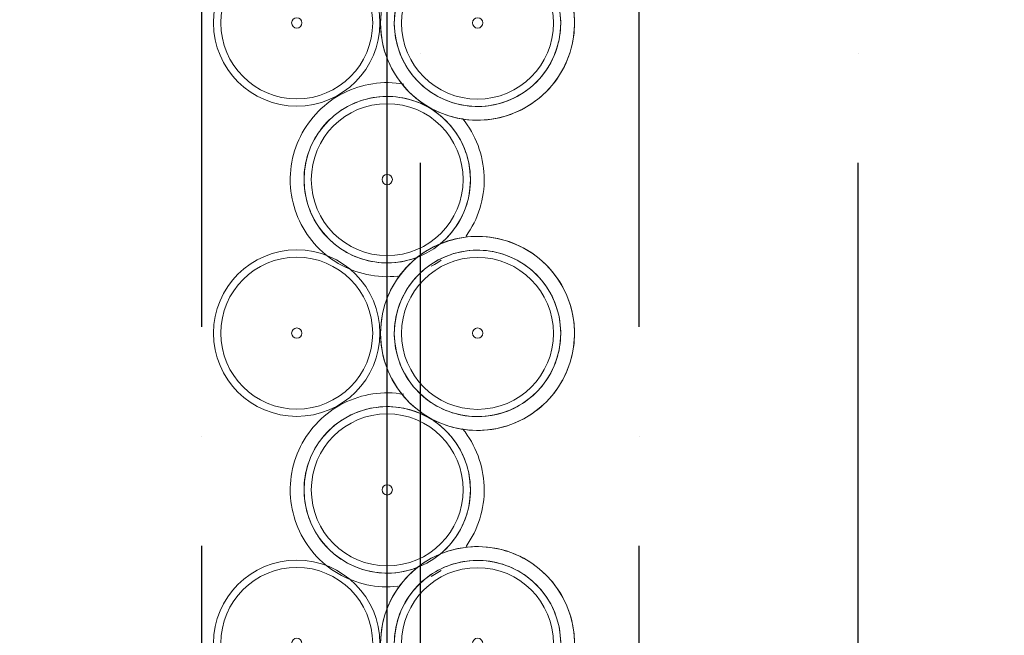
# Model space of a CAD drawing. Header units: millimetres. Extents: x 3625 to 132892, y -52547 to 67182.
# Tile 210 of 256: x 64082 to 64368, y 34582 to 34760. Entities that reach past the tile are written whole.
import ezdxf

# ---------------------------------------------------------------- set-up
doc = ezdxf.new("R2010")
doc.units = ezdxf.units.MM
doc.layers.add('A-GENM', color=6, linetype='Continuous', lineweight=18)
doc.layers.add('ATN Houtenlatten pl', color=20, linetype='Continuous')

# ---------------------------------------------------------------- blocks, each defined once
blk = doc.blocks.new('22_KA_stijgerbuizenwand sectie - Type-V193-Plotview plafond begane grond - 1 op 100')
at = {"layer": 'A-GENM'}
h = blk.add_hatch(dxfattribs=at)
h.set_pattern_fill('FP_317', color=256, style=0, pattern_type=2)
h.set_pattern_definition([(45, (-7171.6, -34533.8), (-500, 500), []), (45, (-7001.6, -34533.8), (-500, 500), []), (45, (-6991.6, -34533.8), (-500, 500), []), (45, (-6981.6, -34533.8), (-500, 500), []), (45, (-6971.6, -34533.8), (-500, 500), []), (45, (-6961.6, -34533.8), (-500, 500), []), (45, (-6951.6, -34533.8), (-500, 500), []), (45, (-6941.6, -34533.8), (-500, 500), [])])
h.paths.add_polyline_path([(-7.46, -22.97), (7.46, -22.97), (19.54, -14.2), (24.15, 0), (19.54, 14.2), (7.46, 22.97), (-7.46, 22.97), (-19.54, 14.2), (-24.15, 0), (-19.54, -14.2), (-13.42, -18.64)], flags=0)
h.paths.add_polyline_path([(6.81, -20.96), (-6.81, -20.96), (-17.83, -12.95), (-22.04, 0), (-17.83, 12.95), (-6.81, 20.96), (6.81, 20.96), (17.83, 12.95), (22.04, 0), (17.83, -12.95)], flags=0)
blk.add_line((8.75, -22.51), (7.84, -22.84), dxfattribs=at)
at = {"layer": 'A-GENM', "flags": 128}
for points in [[(54.36, 45.39), (54.33, 46.52), (54.27, 47.64), (54.15, 48.76), (54, 49.88), (53.8, 50.98), (53.55, 52.08), (53.26, 53.17), (52.93, 54.25), (52.55, 55.31), (52.13, 56.35), (51.67, 57.38), (51.18, 58.39), (50.64, 59.38), (50.06, 60.34), (49.44, 61.29), (48.79, 62.2), (48.09, 63.09), (47.37, 63.95), (46.61, 64.78), (45.82, 65.58), (45, 66.35), (44.14, 67.09), (43.26, 67.79), (42.35, 68.45), (41.42, 69.08), (40.46, 69.67), (39.47, 70.22), (38.47, 70.73), (37.45, 71.2), (36.41, 71.63), (35.35, 72.01), (34.28, 72.36), (33.19, 72.66), (32.1, 72.92), (30.99, 73.13), (29.88, 73.3), (28.76, 73.42), (27.64, 73.5), (26.51, 73.54), (25.38, 73.53), (24.26, 73.47), (23.14, 73.37), (22.02, 73.23), (20.91, 73.04), (19.81, 72.8), (18.72, 72.53), (17.64, 72.21), (16.57, 71.84), (15.52, 71.44), (14.49, 70.99), (13.48, 70.5), (12.48, 69.97), (11.51, 69.4), (10.56, 68.79), (9.64, 68.15), (8.74, 67.47), (7.87, 66.75), (7.03, 66), (6.23, 65.22), (5.45, 64.4), (4.7, 63.56), (4, 62.69), (3.32, 61.78), (2.68, 60.85), (2.08, 59.9), (1.52, 58.93), (1, 57.93), (0.52, 56.91), (0.08, 55.87), (-0.32, 54.82), (-0.67, 53.75), (-0.99, 52.67), (-1.26, 51.58), (-1.48, 50.47), (-1.66, 49.36), (-1.8, 48.25), (-1.89, 47.12), (-1.94, 46), (-1.94, 45.39)], [(2.06, 45.39), (2.08, 46.36), (2.13, 47.32), (2.23, 48.28), (2.36, 49.24), (2.54, 50.19), (2.75, 51.13), (3, 52.06), (3.28, 52.99), (3.6, 53.9), (3.96, 54.79), (4.36, 55.68), (4.79, 56.54), (5.25, 57.39), (5.74, 58.22), (6.27, 59.03), (6.84, 59.81), (7.43, 60.58), (8.05, 61.31), (8.7, 62.03), (9.38, 62.71), (10.09, 63.37), (10.82, 64), (11.58, 64.6), (12.36, 65.17), (13.16, 65.71), (13.98, 66.22), (14.82, 66.69), (15.68, 67.13), (16.56, 67.53), (17.46, 67.9), (18.36, 68.23), (19.28, 68.53), (20.21, 68.78), (21.15, 69.01), (22.1, 69.19), (23.06, 69.33), (24.02, 69.44), (24.98, 69.51), (25.95, 69.54), (26.91, 69.53), (27.88, 69.48), (28.84, 69.4), (29.8, 69.27), (30.75, 69.11), (31.69, 68.91), (32.63, 68.67), (33.56, 68.4), (34.47, 68.08), (35.37, 67.73), (36.26, 67.35), (37.13, 66.93), (37.98, 66.48), (38.81, 65.99), (39.63, 65.47), (40.42, 64.92), (41.19, 64.33), (41.93, 63.72), (42.65, 63.07), (43.35, 62.4), (44.01, 61.7), (44.65, 60.98), (45.26, 60.23), (45.84, 59.45), (46.39, 58.66), (46.9, 57.84), (47.38, 57), (47.83, 56.15), (48.24, 55.27), (48.62, 54.38), (48.96, 53.48), (49.27, 52.56), (49.53, 51.64), (49.77, 50.7), (49.96, 49.75), (50.11, 48.8), (50.23, 47.84), (50.31, 46.88), (50.35, 45.91), (50.36, 45.39)], [(-1.94, 45.39), (-1.92, 44.26), (-1.85, 43.14), (-1.74, 42.02), (-1.58, 40.91), (-1.38, 39.8), (-1.14, 38.7), (-0.85, 37.61), (-0.51, 36.54), (-0.14, 35.47), (0.28, 34.43), (0.74, 33.4), (1.24, 32.39), (1.78, 31.4), (2.36, 30.44), (2.97, 29.5), (3.63, 28.58), (4.32, 27.69), (5.04, 26.83), (5.8, 26), (6.59, 25.2), (7.42, 24.43), (8.27, 23.69), (9.15, 22.99), (10.06, 22.33), (11, 21.7), (11.96, 21.11), (12.94, 20.56), (13.94, 20.05), (14.96, 19.58), (16.01, 19.15), (17.06, 18.77), (18.14, 18.42), (19.22, 18.12), (20.32, 17.86), (21.42, 17.65), (22.53, 17.48), (23.65, 17.36), (24.78, 17.28), (25.9, 17.24), (27.03, 17.25), (28.15, 17.31), (29.27, 17.41), (30.39, 17.55), (31.5, 17.74), (32.6, 17.98), (33.69, 18.25), (34.77, 18.58), (35.84, 18.94), (36.89, 19.35), (37.92, 19.79), (38.93, 20.28), (39.93, 20.81), (40.9, 21.38), (41.85, 21.99), (42.77, 22.63), (43.67, 23.31), (44.54, 24.03), (45.38, 24.78), (46.19, 25.56), (46.96, 26.38), (47.71, 27.22), (48.42, 28.1), (49.09, 29), (49.73, 29.93), (50.33, 30.88), (50.89, 31.86), (51.41, 32.85), (51.89, 33.87), (52.33, 34.91), (52.73, 35.96), (53.09, 37.03), (53.4, 38.11), (53.67, 39.2), (53.89, 40.31), (54.07, 41.42), (54.21, 42.54), (54.3, 43.66), (54.35, 44.78), (54.36, 45.39)], [(50.36, 45.39), (50.34, 44.42), (50.28, 43.46), (50.18, 42.5), (50.05, 41.54), (49.87, 40.59), (49.66, 39.65), (49.42, 38.72), (49.13, 37.79), (48.81, 36.88), (48.45, 35.99), (48.06, 35.1), (47.63, 34.24), (47.16, 33.39), (46.67, 32.56), (46.14, 31.75), (45.58, 30.97), (44.98, 30.21), (44.36, 29.47), (43.71, 28.75), (43.03, 28.07), (42.33, 27.41), (41.59, 26.78), (40.84, 26.18), (40.06, 25.61), (39.25, 25.07), (38.43, 24.56), (37.59, 24.09), (36.73, 23.65), (35.85, 23.25), (34.96, 22.88), (34.05, 22.55), (33.13, 22.25), (32.2, 22), (31.26, 21.77), (30.31, 21.59), (29.36, 21.45), (28.4, 21.34), (27.43, 21.27), (26.47, 21.24), (25.5, 21.25), (24.54, 21.3), (23.57, 21.38), (22.62, 21.51), (21.66, 21.67), (20.72, 21.87), (19.78, 22.11), (18.86, 22.39), (17.94, 22.7), (17.04, 23.05), (16.16, 23.43), (15.29, 23.85), (14.43, 24.3), (13.6, 24.79), (12.79, 25.31), (11.99, 25.87), (11.22, 26.45), (10.48, 27.06), (9.76, 27.71), (9.06, 28.38), (8.4, 29.08), (7.76, 29.8), (7.15, 30.55), (6.57, 31.33), (6.03, 32.12), (5.51, 32.94), (5.03, 33.78), (4.58, 34.63), (4.17, 35.51), (3.79, 36.4), (3.45, 37.3), (3.15, 38.22), (2.88, 39.14), (2.65, 40.08), (2.45, 41.03), (2.3, 41.98), (2.18, 42.94), (2.1, 43.9), (2.06, 44.87), (2.06, 45.39)], [(4.78, 27.74), (3.67, 27.91), (2.55, 28.03), (1.43, 28.11), (0.3, 28.15), (-0.82, 28.14), (-1.95, 28.08), (-3.07, 27.98), (-4.18, 27.84), (-5.29, 27.65), (-6.4, 27.41), (-7.49, 27.14), (-8.57, 26.82), (-9.63, 26.45), (-10.68, 26.04), (-11.71, 25.6), (-12.73, 25.11), (-13.72, 24.58), (-14.69, 24.01), (-15.64, 23.4), (-16.57, 22.76), (-17.46, 22.08), (-18.33, 21.36), (-19.17, 20.61), (-19.98, 19.83), (-20.76, 19.01), (-21.5, 18.17), (-22.21, 17.29), (-22.88, 16.39), (-23.52, 15.46), (-24.12, 14.51), (-24.68, 13.54), (-25.2, 12.54), (-25.69, 11.52), (-26.13, 10.48), (-26.52, 9.43), (-26.88, 8.36), (-27.19, 7.28), (-27.46, 6.19), (-27.69, 5.08), (-27.87, 3.97), (-28, 2.85), (-28.1, 1.73), (-28.14, 0.61), (-28.15, 0)], [(-6.92, 23.14), (-5.99, 23.39), (-5.05, 23.62), (-4.1, 23.8), (-3.15, 23.94), (-2.19, 24.05), (-1.23, 24.12), (-0.26, 24.15), (0.71, 24.14), (1.67, 24.09), (2.63, 24.01), (3.59, 23.88), (4.54, 23.72), (5.49, 23.52), (6.42, 23.28), (7.35, 23), (8.26, 22.69), (9.16, 22.34), (10.05, 21.96), (10.92, 21.54), (11.77, 21.09)], [(-19.37, 14.42), (-18.78, 15.19), (-18.16, 15.92), (-17.5, 16.64), (-16.83, 17.32), (-16.12, 17.98), (-15.39, 18.61), (-14.63, 19.21), (-13.85, 19.78), (-13.05, 20.32), (-12.23, 20.83), (-11.38, 21.3), (-10.52, 21.74), (-9.64, 22.14), (-8.75, 22.51), (-7.84, 22.84)], [(12.61, 20.6), (13.42, 20.08), (14.21, 19.53), (14.98, 18.94), (15.73, 18.33), (16.45, 17.68), (17.14, 17.01), (17.81, 16.31), (18.45, 15.59), (19.05, 14.84), (19.63, 14.06), (20.18, 13.27), (20.69, 12.45), (21.18, 11.61), (21.62, 10.76), (22.04, 9.88), (22.41, 8.99), (22.75, 8.09), (23.06, 7.17), (23.33, 6.25), (23.56, 5.31), (23.75, 4.36), (23.91, 3.41), (24.03, 2.45), (24.1, 1.49), (24.14, 0.52)], [(28.15, 0), (28.13, 1.13), (28.06, 2.25), (27.95, 3.37), (27.79, 4.48), (27.59, 5.59), (27.34, 6.69), (27.05, 7.78), (26.72, 8.86), (26.35, 9.92), (25.93, 10.96), (25.47, 11.99), (24.97, 13), (24.43, 13.99), (23.85, 14.95), (23.23, 15.89), (22.58, 16.81), (21.89, 17.7)], [(-24.15, 0), (-24.13, 0.97), (-24.07, 1.93), (-23.98, 2.89), (-23.84, 3.85), (-23.67, 4.8), (-23.46, 5.74), (-23.21, 6.67), (-22.92, 7.6), (-22.6, 8.51), (-22.24, 9.4), (-21.85, 10.29), (-21.42, 11.15), (-20.96, 12), (-20.46, 12.83), (-19.93, 13.64)], [(-28.15, 0), (-28.13, -1.13), (-28.06, -2.25), (-27.95, -3.37), (-27.79, -4.48), (-27.59, -5.59), (-27.34, -6.69), (-27.05, -7.78), (-26.72, -8.86), (-26.35, -9.92), (-25.93, -10.96), (-25.47, -11.99), (-24.97, -13), (-24.43, -13.99), (-23.85, -14.95), (-23.23, -15.89), (-22.58, -16.81), (-21.89, -17.7), (-21.16, -18.56), (-20.4, -19.39), (-19.61, -20.19), (-18.79, -20.96), (-17.94, -21.7), (-17.05, -22.4), (-16.14, -23.06), (-15.21, -23.69), (-14.25, -24.28), (-13.27, -24.83), (-12.26, -25.34), (-11.24, -25.81), (-10.2, -26.24), (-9.14, -26.62), (-8.07, -26.97), (-6.99, -27.27), (-5.89, -27.53), (-4.78, -27.74), (-3.67, -27.91), (-2.55, -28.03), (-1.43, -28.11), (-0.3, -28.15), (0.82, -28.14), (1.95, -28.08), (3.07, -27.98)], [(24.15, 0), (24.13, -0.97), (24.07, -1.93), (23.98, -2.89), (23.84, -3.85), (23.67, -4.8), (23.46, -5.74), (23.21, -6.67), (22.92, -7.6), (22.6, -8.51), (22.24, -9.4), (21.85, -10.29), (21.42, -11.15), (20.96, -12), (20.46, -12.83), (19.93, -13.64)], [(22.88, -16.39), (23.52, -15.46), (24.12, -14.51), (24.68, -13.54), (25.2, -12.54), (25.69, -11.52), (26.13, -10.48), (26.52, -9.43), (26.88, -8.36), (27.19, -7.28), (27.46, -6.19), (27.69, -5.08), (27.87, -3.97), (28, -2.85), (28.1, -1.73), (28.14, -0.61), (28.15, 0)], [(6.92, -23.14), (5.99, -23.39), (5.05, -23.62), (4.1, -23.8), (3.15, -23.94), (2.19, -24.05), (1.23, -24.12), (0.26, -24.15), (-0.71, -24.14), (-1.67, -24.09), (-2.63, -24.01), (-3.59, -23.88), (-4.54, -23.72), (-5.49, -23.52), (-6.42, -23.28), (-7.35, -23), (-8.26, -22.69), (-9.16, -22.34), (-10.05, -21.96), (-10.92, -21.54), (-11.77, -21.09), (-12.61, -20.6), (-13.42, -20.08), (-14.21, -19.53), (-14.98, -18.94), (-15.73, -18.33), (-16.45, -17.68), (-17.14, -17.01), (-17.81, -16.31), (-18.45, -15.59), (-19.05, -14.84), (-19.63, -14.06), (-20.18, -13.27), (-20.69, -12.45), (-21.18, -11.61), (-21.62, -10.76), (-22.04, -9.88), (-22.41, -8.99), (-22.75, -8.09), (-23.06, -7.17), (-23.33, -6.25), (-23.56, -5.31), (-23.75, -4.36), (-23.91, -3.41), (-24.03, -2.45), (-24.1, -1.49), (-24.14, -0.52)], [(19.37, -14.42), (18.78, -15.19), (18.16, -15.92), (17.5, -16.64), (16.83, -17.32), (16.12, -17.98), (15.39, -18.61)], [(12.73, -25.11), (13.72, -24.58), (14.69, -24.01), (15.64, -23.4)]]:
    blk.add_lwpolyline(points, dxfattribs=at)
at = {"layer": 'A-GENM'}
for centre, radius, start, end in [((26.21, 45.39), 28.15, 360, 180), ((-26.25, 45.47), 24.15, 0, 180), ((26.21, 45.39), 24.15, 360, 180), ((26.21, 45.39), 24.15, 0, 180), ((-26.25, 45.47), 22.04, 360, 180), ((26.21, 45.39), 22.04, 360, 180), ((-26.25, 45.47), 1.5, 0, 180), ((26.25, 45.47), 1.5, 0, 180), ((-26.25, 45.47), 24.15, 180, 0), ((-26.25, 45.47), 22.04, 180, 360), ((-26.25, 45.47), 1.5, 180, 0), ((26.21, 45.39), 28.15, 180, 360), ((26.21, 45.39), 24.15, 180, 360), ((26.21, 45.39), 24.15, 180, 0), ((26.21, 45.39), 22.04, 180, 360), ((26.25, 45.47), 1.5, 180, 0), ((0, 0), 24.15, 0, 180), ((0, 0), 22.04, 360, 180), ((0, 0), 24.15, 180, 0), ((0, 0), 22.04, 180, 360), ((0, 0), 1.5, 0, 180), ((0, 0), 1.5, 180, 0)]:
    blk.add_arc(centre, radius, start, end, dxfattribs=at)
blk = doc.blocks.new('22_KA_stijgerbuizenwand sectie - Type-V194-Plotview plafond begane grond - 1 op 100')
at = {"layer": 'A-GENM'}
h = blk.add_hatch(dxfattribs=at)
h.set_pattern_fill('FP_318', color=256, style=0, pattern_type=2)
h.set_pattern_definition([(45, (-7171.6, -34623.8), (-500, 500), []), (45, (-7001.6, -34623.8), (-500, 500), []), (45, (-6991.6, -34623.8), (-500, 500), []), (45, (-6981.6, -34623.8), (-500, 500), []), (45, (-6971.6, -34623.8), (-500, 500), []), (45, (-6961.6, -34623.8), (-500, 500), []), (45, (-6951.6, -34623.8), (-500, 500), []), (45, (-6941.6, -34623.8), (-500, 500), [])])
h.paths.add_polyline_path([(-33.71, 22.5), (-18.79, 22.5), (-6.71, 31.27), (-2.1, 45.47), (-6.71, 59.66), (-18.79, 68.43), (-33.71, 68.43), (-45.79, 59.66), (-50.4, 45.47), (-45.79, 31.27)], flags=0)
h.paths.add_polyline_path([(-33.06, 24.51), (-44.08, 32.51), (-48.29, 45.47), (-44.08, 58.42), (-33.06, 66.42), (-19.44, 66.42), (-8.42, 58.42), (-4.21, 45.47), (-8.42, 32.51), (-19.44, 24.51)], flags=0)
blk.add_line((8.75, -22.51), (7.84, -22.84), dxfattribs=at)
at = {"layer": 'A-GENM', "flags": 128}
for points in [[(54.36, 45.39), (54.33, 46.52), (54.27, 47.64), (54.15, 48.76), (54, 49.88), (53.8, 50.98), (53.55, 52.08), (53.26, 53.17), (52.93, 54.25), (52.55, 55.31), (52.13, 56.35), (51.67, 57.38), (51.18, 58.39), (50.64, 59.38), (50.06, 60.34), (49.44, 61.29), (48.79, 62.2), (48.09, 63.09), (47.37, 63.95), (46.61, 64.78), (45.82, 65.58), (45, 66.35), (44.14, 67.09), (43.26, 67.79), (42.35, 68.45), (41.42, 69.08), (40.46, 69.67), (39.47, 70.22), (38.47, 70.73), (37.45, 71.2), (36.41, 71.63), (35.35, 72.01), (34.28, 72.36), (33.19, 72.66), (32.1, 72.92), (30.99, 73.13), (29.88, 73.3), (28.76, 73.42), (27.64, 73.5), (26.51, 73.54), (25.38, 73.53), (24.26, 73.47), (23.14, 73.37), (22.02, 73.23), (20.91, 73.04), (19.81, 72.8), (18.72, 72.53), (17.64, 72.21), (16.57, 71.84), (15.52, 71.44), (14.49, 70.99), (13.48, 70.5), (12.48, 69.97), (11.51, 69.4), (10.56, 68.79), (9.64, 68.15), (8.74, 67.47), (7.87, 66.75), (7.03, 66), (6.23, 65.22), (5.45, 64.4), (4.7, 63.56), (4, 62.69), (3.32, 61.78), (2.68, 60.85), (2.08, 59.9), (1.52, 58.93), (1, 57.93), (0.52, 56.91), (0.08, 55.87), (-0.32, 54.82), (-0.67, 53.75), (-0.99, 52.67), (-1.26, 51.58), (-1.48, 50.47), (-1.66, 49.36), (-1.8, 48.25), (-1.89, 47.12), (-1.94, 46), (-1.94, 45.39)], [(2.06, 45.39), (2.08, 46.36), (2.13, 47.32), (2.23, 48.28), (2.36, 49.24), (2.54, 50.19), (2.75, 51.13), (3, 52.06), (3.28, 52.99), (3.6, 53.9), (3.96, 54.79), (4.36, 55.68), (4.79, 56.54), (5.25, 57.39), (5.74, 58.22), (6.27, 59.03), (6.84, 59.81), (7.43, 60.58), (8.05, 61.31), (8.7, 62.03), (9.38, 62.71), (10.09, 63.37), (10.82, 64), (11.58, 64.6), (12.36, 65.17), (13.16, 65.71), (13.98, 66.22), (14.82, 66.69), (15.68, 67.13), (16.56, 67.53), (17.46, 67.9), (18.36, 68.23), (19.28, 68.53), (20.21, 68.78), (21.15, 69.01), (22.1, 69.19), (23.06, 69.33), (24.02, 69.44), (24.98, 69.51), (25.95, 69.54), (26.91, 69.53), (27.88, 69.48), (28.84, 69.4), (29.8, 69.27), (30.75, 69.11), (31.69, 68.91), (32.63, 68.67), (33.56, 68.4), (34.47, 68.08), (35.37, 67.73), (36.26, 67.35), (37.13, 66.93), (37.98, 66.48), (38.81, 65.99), (39.63, 65.47), (40.42, 64.92), (41.19, 64.33), (41.93, 63.72), (42.65, 63.07), (43.35, 62.4), (44.01, 61.7), (44.65, 60.98), (45.26, 60.23), (45.84, 59.45), (46.39, 58.66), (46.9, 57.84), (47.38, 57), (47.83, 56.15), (48.24, 55.27), (48.62, 54.38), (48.96, 53.48), (49.27, 52.56), (49.53, 51.64), (49.77, 50.7), (49.96, 49.75), (50.11, 48.8), (50.23, 47.84), (50.31, 46.88), (50.35, 45.91), (50.36, 45.39)], [(-1.94, 45.39), (-1.92, 44.26), (-1.85, 43.14), (-1.74, 42.02), (-1.58, 40.91), (-1.38, 39.8), (-1.14, 38.7), (-0.85, 37.61), (-0.51, 36.54), (-0.14, 35.47), (0.28, 34.43), (0.74, 33.4), (1.24, 32.39), (1.78, 31.4), (2.36, 30.44), (2.97, 29.5), (3.63, 28.58), (4.32, 27.69), (5.04, 26.83), (5.8, 26), (6.59, 25.2), (7.42, 24.43), (8.27, 23.69), (9.15, 22.99), (10.06, 22.33), (11, 21.7), (11.96, 21.11), (12.94, 20.56), (13.94, 20.05), (14.96, 19.58), (16.01, 19.15), (17.06, 18.77), (18.14, 18.42), (19.22, 18.12), (20.32, 17.86), (21.42, 17.65), (22.53, 17.48), (23.65, 17.36), (24.78, 17.28), (25.9, 17.24), (27.03, 17.25), (28.15, 17.31), (29.27, 17.41), (30.39, 17.55), (31.5, 17.74), (32.6, 17.98), (33.69, 18.25), (34.77, 18.58), (35.84, 18.94), (36.89, 19.35), (37.92, 19.79), (38.93, 20.28), (39.93, 20.81), (40.9, 21.38), (41.85, 21.99), (42.77, 22.63), (43.67, 23.31), (44.54, 24.03), (45.38, 24.78), (46.19, 25.56), (46.96, 26.38), (47.71, 27.22), (48.42, 28.1), (49.09, 29), (49.73, 29.93), (50.33, 30.88), (50.89, 31.86), (51.41, 32.85), (51.89, 33.87), (52.33, 34.91), (52.73, 35.96), (53.09, 37.03), (53.4, 38.11), (53.67, 39.2), (53.89, 40.31), (54.07, 41.42), (54.21, 42.54), (54.3, 43.66), (54.35, 44.78), (54.36, 45.39)], [(50.36, 45.39), (50.34, 44.42), (50.28, 43.46), (50.18, 42.5), (50.05, 41.54), (49.87, 40.59), (49.66, 39.65), (49.42, 38.72), (49.13, 37.79), (48.81, 36.88), (48.45, 35.99), (48.06, 35.1), (47.63, 34.24), (47.16, 33.39), (46.67, 32.56), (46.14, 31.75), (45.58, 30.97), (44.98, 30.21), (44.36, 29.47), (43.71, 28.75), (43.03, 28.07), (42.33, 27.41), (41.59, 26.78), (40.84, 26.18), (40.06, 25.61), (39.25, 25.07), (38.43, 24.56), (37.59, 24.09), (36.73, 23.65), (35.85, 23.25), (34.96, 22.88), (34.05, 22.55), (33.13, 22.25), (32.2, 22), (31.26, 21.77), (30.31, 21.59), (29.36, 21.45), (28.4, 21.34), (27.43, 21.27), (26.47, 21.24), (25.5, 21.25), (24.54, 21.3), (23.57, 21.38), (22.62, 21.51), (21.66, 21.67), (20.72, 21.87), (19.78, 22.11), (18.86, 22.39), (17.94, 22.7), (17.04, 23.05), (16.16, 23.43), (15.29, 23.85), (14.43, 24.3), (13.6, 24.79), (12.79, 25.31), (11.99, 25.87), (11.22, 26.45), (10.48, 27.06), (9.76, 27.71), (9.06, 28.38), (8.4, 29.08), (7.76, 29.8), (7.15, 30.55), (6.57, 31.33), (6.03, 32.12), (5.51, 32.94), (5.03, 33.78), (4.58, 34.63), (4.17, 35.51), (3.79, 36.4), (3.45, 37.3), (3.15, 38.22), (2.88, 39.14), (2.65, 40.08), (2.45, 41.03), (2.3, 41.98), (2.18, 42.94), (2.1, 43.9), (2.06, 44.87), (2.06, 45.39)], [(4.78, 27.74), (3.67, 27.91), (2.55, 28.03), (1.43, 28.11), (0.3, 28.15), (-0.82, 28.14), (-1.95, 28.08), (-3.07, 27.98), (-4.18, 27.84), (-5.29, 27.65), (-6.4, 27.41), (-7.49, 27.14), (-8.57, 26.82), (-9.63, 26.45), (-10.68, 26.04), (-11.71, 25.6), (-12.73, 25.11), (-13.72, 24.58), (-14.69, 24.01), (-15.64, 23.4), (-16.57, 22.76), (-17.46, 22.08), (-18.33, 21.36), (-19.17, 20.61), (-19.98, 19.83), (-20.76, 19.01), (-21.5, 18.17), (-22.21, 17.29), (-22.88, 16.39), (-23.52, 15.46), (-24.12, 14.51), (-24.68, 13.54), (-25.2, 12.54), (-25.69, 11.52), (-26.13, 10.48), (-26.52, 9.43), (-26.88, 8.36), (-27.19, 7.28), (-27.46, 6.19), (-27.69, 5.08), (-27.87, 3.97), (-28, 2.85), (-28.1, 1.73), (-28.14, 0.61), (-28.15, 0)], [(-6.92, 23.14), (-5.99, 23.39), (-5.05, 23.62), (-4.1, 23.8), (-3.15, 23.94), (-2.19, 24.05), (-1.23, 24.12), (-0.26, 24.15), (0.71, 24.14), (1.67, 24.09), (2.63, 24.01), (3.59, 23.88), (4.54, 23.72), (5.49, 23.52), (6.42, 23.28), (7.35, 23), (8.26, 22.69), (9.16, 22.34), (10.05, 21.96), (10.92, 21.54), (11.77, 21.09)], [(-19.37, 14.42), (-18.78, 15.19), (-18.16, 15.92), (-17.5, 16.64), (-16.83, 17.32), (-16.12, 17.98), (-15.39, 18.61), (-14.63, 19.21), (-13.85, 19.78), (-13.05, 20.32), (-12.23, 20.83), (-11.38, 21.3), (-10.52, 21.74), (-9.64, 22.14), (-8.75, 22.51), (-7.84, 22.84)], [(12.61, 20.6), (13.42, 20.08), (14.21, 19.53), (14.98, 18.94), (15.73, 18.33), (16.45, 17.68), (17.14, 17.01), (17.81, 16.31), (18.45, 15.59), (19.05, 14.84), (19.63, 14.06), (20.18, 13.27), (20.69, 12.45), (21.18, 11.61), (21.62, 10.76), (22.04, 9.88), (22.41, 8.99), (22.75, 8.09), (23.06, 7.17), (23.33, 6.25), (23.56, 5.31), (23.75, 4.36), (23.91, 3.41), (24.03, 2.45), (24.1, 1.49), (24.14, 0.52)], [(28.15, 0), (28.13, 1.13), (28.06, 2.25), (27.95, 3.37), (27.79, 4.48), (27.59, 5.59), (27.34, 6.69), (27.05, 7.78), (26.72, 8.86), (26.35, 9.92), (25.93, 10.96), (25.47, 11.99), (24.97, 13), (24.43, 13.99), (23.85, 14.95), (23.23, 15.89), (22.58, 16.81), (21.89, 17.7)], [(-24.15, 0), (-24.13, 0.97), (-24.07, 1.93), (-23.98, 2.89), (-23.84, 3.85), (-23.67, 4.8), (-23.46, 5.74), (-23.21, 6.67), (-22.92, 7.6), (-22.6, 8.51), (-22.24, 9.4), (-21.85, 10.29), (-21.42, 11.15), (-20.96, 12), (-20.46, 12.83), (-19.93, 13.64)], [(-28.15, 0), (-28.13, -1.13), (-28.06, -2.25), (-27.95, -3.37), (-27.79, -4.48), (-27.59, -5.59), (-27.34, -6.69), (-27.05, -7.78), (-26.72, -8.86), (-26.35, -9.92), (-25.93, -10.96), (-25.47, -11.99), (-24.97, -13), (-24.43, -13.99), (-23.85, -14.95), (-23.23, -15.89), (-22.58, -16.81), (-21.89, -17.7), (-21.16, -18.56), (-20.4, -19.39), (-19.61, -20.19), (-18.79, -20.96), (-17.94, -21.7), (-17.05, -22.4), (-16.14, -23.06), (-15.21, -23.69), (-14.25, -24.28), (-13.27, -24.83), (-12.26, -25.34), (-11.24, -25.81), (-10.2, -26.24), (-9.14, -26.62), (-8.07, -26.97), (-6.99, -27.27), (-5.89, -27.53), (-4.78, -27.74), (-3.67, -27.91), (-2.55, -28.03), (-1.43, -28.11), (-0.3, -28.15), (0.82, -28.14), (1.95, -28.08), (3.07, -27.98)], [(24.15, 0), (24.13, -0.97), (24.07, -1.93), (23.98, -2.89), (23.84, -3.85), (23.67, -4.8), (23.46, -5.74), (23.21, -6.67), (22.92, -7.6), (22.6, -8.51), (22.24, -9.4), (21.85, -10.29), (21.42, -11.15), (20.96, -12), (20.46, -12.83), (19.93, -13.64)], [(22.88, -16.39), (23.52, -15.46), (24.12, -14.51), (24.68, -13.54), (25.2, -12.54), (25.69, -11.52), (26.13, -10.48), (26.52, -9.43), (26.88, -8.36), (27.19, -7.28), (27.46, -6.19), (27.69, -5.08), (27.87, -3.97), (28, -2.85), (28.1, -1.73), (28.14, -0.61), (28.15, 0)], [(6.92, -23.14), (5.99, -23.39), (5.05, -23.62), (4.1, -23.8), (3.15, -23.94), (2.19, -24.05), (1.23, -24.12), (0.26, -24.15), (-0.71, -24.14), (-1.67, -24.09), (-2.63, -24.01), (-3.59, -23.88), (-4.54, -23.72), (-5.49, -23.52), (-6.42, -23.28), (-7.35, -23), (-8.26, -22.69), (-9.16, -22.34), (-10.05, -21.96), (-10.92, -21.54), (-11.77, -21.09), (-12.61, -20.6), (-13.42, -20.08), (-14.21, -19.53), (-14.98, -18.94), (-15.73, -18.33), (-16.45, -17.68), (-17.14, -17.01), (-17.81, -16.31), (-18.45, -15.59), (-19.05, -14.84), (-19.63, -14.06), (-20.18, -13.27), (-20.69, -12.45), (-21.18, -11.61), (-21.62, -10.76), (-22.04, -9.88), (-22.41, -8.99), (-22.75, -8.09), (-23.06, -7.17), (-23.33, -6.25), (-23.56, -5.31), (-23.75, -4.36), (-23.91, -3.41), (-24.03, -2.45), (-24.1, -1.49), (-24.14, -0.52)], [(19.37, -14.42), (18.78, -15.19), (18.16, -15.92), (17.5, -16.64), (16.83, -17.32), (16.12, -17.98), (15.39, -18.61)], [(12.73, -25.11), (13.72, -24.58), (14.69, -24.01), (15.64, -23.4)]]:
    blk.add_lwpolyline(points, dxfattribs=at)
at = {"layer": 'A-GENM'}
for centre, radius, start, end in [((26.21, 45.39), 28.15, 360, 180), ((-26.25, 45.47), 24.15, 0, 180), ((26.21, 45.39), 24.15, 360, 180), ((26.21, 45.39), 24.15, 0, 180), ((-26.25, 45.47), 22.04, 360, 180), ((26.21, 45.39), 22.04, 360, 180), ((-26.25, 45.47), 1.5, 0, 180), ((26.25, 45.47), 1.5, 0, 180), ((-26.25, 45.47), 24.15, 180, 0), ((-26.25, 45.47), 22.04, 180, 360), ((-26.25, 45.47), 1.5, 180, 0), ((26.21, 45.39), 28.15, 180, 360), ((26.21, 45.39), 24.15, 180, 360), ((26.21, 45.39), 24.15, 180, 0), ((26.21, 45.39), 22.04, 180, 360), ((26.25, 45.47), 1.5, 180, 0), ((0, 0), 24.15, 0, 180), ((0, 0), 22.04, 360, 180), ((0, 0), 24.15, 180, 0), ((0, 0), 22.04, 180, 360), ((0, 0), 1.5, 0, 180), ((0, 0), 1.5, 180, 0)]:
    blk.add_arc(centre, radius, start, end, dxfattribs=at)
blk = doc.blocks.new('22_KA_stijgerbuizenwand sectie - Type-V195-Plotview plafond begane grond - 1 op 100')
at = {"layer": 'A-GENM'}
h = blk.add_hatch(dxfattribs=at)
h.set_pattern_fill('FP_319', color=256, style=0, pattern_type=2)
h.set_pattern_definition([(45, (-7171.6, -34713.8), (-500, 500), []), (45, (-7001.6, -34713.8), (-500, 500), []), (45, (-6991.6, -34713.8), (-500, 500), []), (45, (-6981.6, -34713.8), (-500, 500), []), (45, (-6971.6, -34713.8), (-500, 500), []), (45, (-6961.6, -34713.8), (-500, 500), []), (45, (-6951.6, -34713.8), (-500, 500), []), (45, (-6941.6, -34713.8), (-500, 500), [])])
h.paths.add_polyline_path([(-7.46, -22.97), (7.46, -22.97), (19.54, -14.2), (24.15, 0), (19.54, 14.2), (7.46, 22.97), (-7.46, 22.97), (-19.54, 14.2), (-24.15, 0), (-19.54, -14.2), (-13.42, -18.64)], flags=0)
h.paths.add_polyline_path([(-6.81, -20.96), (-17.83, -12.95), (-22.04, 0), (-17.83, 12.95), (-6.81, 20.96), (6.81, 20.96), (17.83, 12.95), (22.04, 0), (17.83, -12.95), (6.81, -20.96)], flags=0)
blk.add_line((8.75, -22.51), (7.84, -22.84), dxfattribs=at)
at = {"layer": 'A-GENM', "flags": 128}
for points in [[(54.36, 45.39), (54.33, 46.52), (54.27, 47.64), (54.15, 48.76), (54, 49.88), (53.8, 50.98), (53.55, 52.08), (53.26, 53.17), (52.93, 54.25), (52.55, 55.31), (52.13, 56.35), (51.67, 57.38), (51.18, 58.39), (50.64, 59.38), (50.06, 60.34), (49.44, 61.29), (48.79, 62.2), (48.09, 63.09), (47.37, 63.95), (46.61, 64.78), (45.82, 65.58), (45, 66.35), (44.14, 67.09), (43.26, 67.79), (42.35, 68.45), (41.42, 69.08), (40.46, 69.67), (39.47, 70.22), (38.47, 70.73), (37.45, 71.2), (36.41, 71.63), (35.35, 72.01), (34.28, 72.36), (33.19, 72.66), (32.1, 72.92), (30.99, 73.13), (29.88, 73.3), (28.76, 73.42), (27.64, 73.5), (26.51, 73.54), (25.38, 73.53), (24.26, 73.47), (23.14, 73.37), (22.02, 73.23), (20.91, 73.04), (19.81, 72.8), (18.72, 72.53), (17.64, 72.21), (16.57, 71.84), (15.52, 71.44), (14.49, 70.99), (13.48, 70.5), (12.48, 69.97), (11.51, 69.4), (10.56, 68.79), (9.64, 68.15), (8.74, 67.47), (7.87, 66.75), (7.03, 66), (6.23, 65.22), (5.45, 64.4), (4.7, 63.56), (4, 62.69), (3.32, 61.78), (2.68, 60.85), (2.08, 59.9), (1.52, 58.93), (1, 57.93), (0.52, 56.91), (0.08, 55.87), (-0.32, 54.82), (-0.67, 53.75), (-0.99, 52.67), (-1.26, 51.58), (-1.48, 50.47), (-1.66, 49.36), (-1.8, 48.25), (-1.89, 47.12), (-1.94, 46), (-1.94, 45.39)], [(2.06, 45.39), (2.08, 46.36), (2.13, 47.32), (2.23, 48.28), (2.36, 49.24), (2.54, 50.19), (2.75, 51.13), (3, 52.06), (3.28, 52.99), (3.6, 53.9), (3.96, 54.79), (4.36, 55.68), (4.79, 56.54), (5.25, 57.39), (5.74, 58.22), (6.27, 59.03), (6.84, 59.81), (7.43, 60.58), (8.05, 61.31), (8.7, 62.03), (9.38, 62.71), (10.09, 63.37), (10.82, 64), (11.58, 64.6), (12.36, 65.17), (13.16, 65.71), (13.98, 66.22), (14.82, 66.69), (15.68, 67.13), (16.56, 67.53), (17.46, 67.9), (18.36, 68.23), (19.28, 68.53), (20.21, 68.78), (21.15, 69.01), (22.1, 69.19), (23.06, 69.33), (24.02, 69.44), (24.98, 69.51), (25.95, 69.54), (26.91, 69.53), (27.88, 69.48), (28.84, 69.4), (29.8, 69.27), (30.75, 69.11), (31.69, 68.91), (32.63, 68.67), (33.56, 68.4), (34.47, 68.08), (35.37, 67.73), (36.26, 67.35), (37.13, 66.93), (37.98, 66.48), (38.81, 65.99), (39.63, 65.47), (40.42, 64.92), (41.19, 64.33), (41.93, 63.72), (42.65, 63.07), (43.35, 62.4), (44.01, 61.7), (44.65, 60.98), (45.26, 60.23), (45.84, 59.45), (46.39, 58.66), (46.9, 57.84), (47.38, 57), (47.83, 56.15), (48.24, 55.27), (48.62, 54.38), (48.96, 53.48), (49.27, 52.56), (49.53, 51.64), (49.77, 50.7), (49.96, 49.75), (50.11, 48.8), (50.23, 47.84), (50.31, 46.88), (50.35, 45.91), (50.36, 45.39)], [(-1.94, 45.39), (-1.92, 44.26), (-1.85, 43.14), (-1.74, 42.02), (-1.58, 40.91), (-1.38, 39.8), (-1.14, 38.7), (-0.85, 37.61), (-0.51, 36.54), (-0.14, 35.47), (0.28, 34.43), (0.74, 33.4), (1.24, 32.39), (1.78, 31.4), (2.36, 30.44), (2.97, 29.5), (3.63, 28.58), (4.32, 27.69), (5.04, 26.83), (5.8, 26), (6.59, 25.2), (7.42, 24.43), (8.27, 23.69), (9.15, 22.99), (10.06, 22.33), (11, 21.7), (11.96, 21.11), (12.94, 20.56), (13.94, 20.05), (14.96, 19.58), (16.01, 19.15), (17.06, 18.77), (18.14, 18.42), (19.22, 18.12), (20.32, 17.86), (21.42, 17.65), (22.53, 17.48), (23.65, 17.36), (24.78, 17.28), (25.9, 17.24), (27.03, 17.25), (28.15, 17.31), (29.27, 17.41), (30.39, 17.55), (31.5, 17.74), (32.6, 17.98), (33.69, 18.25), (34.77, 18.58), (35.84, 18.94), (36.89, 19.35), (37.92, 19.79), (38.93, 20.28), (39.93, 20.81), (40.9, 21.38), (41.85, 21.99), (42.77, 22.63), (43.67, 23.31), (44.54, 24.03), (45.38, 24.78), (46.19, 25.56), (46.96, 26.38), (47.71, 27.22), (48.42, 28.1), (49.09, 29), (49.73, 29.93), (50.33, 30.88), (50.89, 31.86), (51.41, 32.85), (51.89, 33.87), (52.33, 34.91), (52.73, 35.96), (53.09, 37.03), (53.4, 38.11), (53.67, 39.2), (53.89, 40.31), (54.07, 41.42), (54.21, 42.54), (54.3, 43.66), (54.35, 44.78), (54.36, 45.39)], [(50.36, 45.39), (50.34, 44.42), (50.28, 43.46), (50.18, 42.5), (50.05, 41.54), (49.87, 40.59), (49.66, 39.65), (49.42, 38.72), (49.13, 37.79), (48.81, 36.88), (48.45, 35.99), (48.06, 35.1), (47.63, 34.24), (47.16, 33.39), (46.67, 32.56), (46.14, 31.75), (45.58, 30.97), (44.98, 30.21), (44.36, 29.47), (43.71, 28.75), (43.03, 28.07), (42.33, 27.41), (41.59, 26.78), (40.84, 26.18), (40.06, 25.61), (39.25, 25.07), (38.43, 24.56), (37.59, 24.09), (36.73, 23.65), (35.85, 23.25), (34.96, 22.88), (34.05, 22.55), (33.13, 22.25), (32.2, 22), (31.26, 21.77), (30.31, 21.59), (29.36, 21.45), (28.4, 21.34), (27.43, 21.27), (26.47, 21.24), (25.5, 21.25), (24.54, 21.3), (23.57, 21.38), (22.62, 21.51), (21.66, 21.67), (20.72, 21.87), (19.78, 22.11), (18.86, 22.39), (17.94, 22.7), (17.04, 23.05), (16.16, 23.43), (15.29, 23.85), (14.43, 24.3), (13.6, 24.79), (12.79, 25.31), (11.99, 25.87), (11.22, 26.45), (10.48, 27.06), (9.76, 27.71), (9.06, 28.38), (8.4, 29.08), (7.76, 29.8), (7.15, 30.55), (6.57, 31.33), (6.03, 32.12), (5.51, 32.94), (5.03, 33.78), (4.58, 34.63), (4.17, 35.51), (3.79, 36.4), (3.45, 37.3), (3.15, 38.22), (2.88, 39.14), (2.65, 40.08), (2.45, 41.03), (2.3, 41.98), (2.18, 42.94), (2.1, 43.9), (2.06, 44.87), (2.06, 45.39)], [(4.78, 27.74), (3.67, 27.91), (2.55, 28.03), (1.43, 28.11), (0.3, 28.15), (-0.82, 28.14), (-1.95, 28.08), (-3.07, 27.98), (-4.18, 27.84), (-5.29, 27.65), (-6.4, 27.41), (-7.49, 27.14), (-8.57, 26.82), (-9.63, 26.45), (-10.68, 26.04), (-11.71, 25.6), (-12.73, 25.11), (-13.72, 24.58), (-14.69, 24.01), (-15.64, 23.4), (-16.57, 22.76), (-17.46, 22.08), (-18.33, 21.36), (-19.17, 20.61), (-19.98, 19.83), (-20.76, 19.01), (-21.5, 18.17), (-22.21, 17.29), (-22.88, 16.39), (-23.52, 15.46), (-24.12, 14.51), (-24.68, 13.54), (-25.2, 12.54), (-25.69, 11.52), (-26.13, 10.48), (-26.52, 9.43), (-26.88, 8.36), (-27.19, 7.28), (-27.46, 6.19), (-27.69, 5.08), (-27.87, 3.97), (-28, 2.85), (-28.1, 1.73), (-28.14, 0.61), (-28.15, 0)], [(-6.92, 23.14), (-5.99, 23.39), (-5.05, 23.62), (-4.1, 23.8), (-3.15, 23.94), (-2.19, 24.05), (-1.23, 24.12), (-0.26, 24.15), (0.71, 24.14), (1.67, 24.09), (2.63, 24.01), (3.59, 23.88), (4.54, 23.72), (5.49, 23.52), (6.42, 23.28), (7.35, 23), (8.26, 22.69), (9.16, 22.34), (10.05, 21.96), (10.92, 21.54), (11.77, 21.09)], [(-19.37, 14.42), (-18.78, 15.19), (-18.16, 15.92), (-17.5, 16.64), (-16.83, 17.32), (-16.12, 17.98), (-15.39, 18.61), (-14.63, 19.21), (-13.85, 19.78), (-13.05, 20.32), (-12.23, 20.83), (-11.38, 21.3), (-10.52, 21.74), (-9.64, 22.14), (-8.75, 22.51), (-7.84, 22.84)], [(12.61, 20.6), (13.42, 20.08), (14.21, 19.53), (14.98, 18.94), (15.73, 18.33), (16.45, 17.68), (17.14, 17.01), (17.81, 16.31), (18.45, 15.59), (19.05, 14.84), (19.63, 14.06), (20.18, 13.27), (20.69, 12.45), (21.18, 11.61), (21.62, 10.76), (22.04, 9.88), (22.41, 8.99), (22.75, 8.09), (23.06, 7.17), (23.33, 6.25), (23.56, 5.31), (23.75, 4.36), (23.91, 3.41), (24.03, 2.45), (24.1, 1.49), (24.14, 0.52)], [(28.15, 0), (28.13, 1.13), (28.06, 2.25), (27.95, 3.37), (27.79, 4.48), (27.59, 5.59), (27.34, 6.69), (27.05, 7.78), (26.72, 8.86), (26.35, 9.92), (25.93, 10.96), (25.47, 11.99), (24.97, 13), (24.43, 13.99), (23.85, 14.95), (23.23, 15.89), (22.58, 16.81), (21.89, 17.7)], [(-24.15, 0), (-24.13, 0.97), (-24.07, 1.93), (-23.98, 2.89), (-23.84, 3.85), (-23.67, 4.8), (-23.46, 5.74), (-23.21, 6.67), (-22.92, 7.6), (-22.6, 8.51), (-22.24, 9.4), (-21.85, 10.29), (-21.42, 11.15), (-20.96, 12), (-20.46, 12.83), (-19.93, 13.64)], [(-28.15, 0), (-28.13, -1.13), (-28.06, -2.25), (-27.95, -3.37), (-27.79, -4.48), (-27.59, -5.59), (-27.34, -6.69), (-27.05, -7.78), (-26.72, -8.86), (-26.35, -9.92), (-25.93, -10.96), (-25.47, -11.99), (-24.97, -13), (-24.43, -13.99), (-23.85, -14.95), (-23.23, -15.89), (-22.58, -16.81), (-21.89, -17.7), (-21.16, -18.56), (-20.4, -19.39), (-19.61, -20.19), (-18.79, -20.96), (-17.94, -21.7), (-17.05, -22.4), (-16.14, -23.06), (-15.21, -23.69), (-14.25, -24.28), (-13.27, -24.83), (-12.26, -25.34), (-11.24, -25.81), (-10.2, -26.24), (-9.14, -26.62), (-8.07, -26.97), (-6.99, -27.27), (-5.89, -27.53), (-4.78, -27.74), (-3.67, -27.91), (-2.55, -28.03), (-1.43, -28.11), (-0.3, -28.15), (0.82, -28.14), (1.95, -28.08), (3.07, -27.98)], [(24.15, 0), (24.13, -0.97), (24.07, -1.93), (23.98, -2.89), (23.84, -3.85), (23.67, -4.8), (23.46, -5.74), (23.21, -6.67), (22.92, -7.6), (22.6, -8.51), (22.24, -9.4), (21.85, -10.29), (21.42, -11.15), (20.96, -12), (20.46, -12.83), (19.93, -13.64)], [(22.88, -16.39), (23.52, -15.46), (24.12, -14.51), (24.68, -13.54), (25.2, -12.54), (25.69, -11.52), (26.13, -10.48), (26.52, -9.43), (26.88, -8.36), (27.19, -7.28), (27.46, -6.19), (27.69, -5.08), (27.87, -3.97), (28, -2.85), (28.1, -1.73), (28.14, -0.61), (28.15, 0)], [(6.92, -23.14), (5.99, -23.39), (5.05, -23.62), (4.1, -23.8), (3.15, -23.94), (2.19, -24.05), (1.23, -24.12), (0.26, -24.15), (-0.71, -24.14), (-1.67, -24.09), (-2.63, -24.01), (-3.59, -23.88), (-4.54, -23.72), (-5.49, -23.52), (-6.42, -23.28), (-7.35, -23), (-8.26, -22.69), (-9.16, -22.34), (-10.05, -21.96), (-10.92, -21.54), (-11.77, -21.09), (-12.61, -20.6), (-13.42, -20.08), (-14.21, -19.53), (-14.98, -18.94), (-15.73, -18.33), (-16.45, -17.68), (-17.14, -17.01), (-17.81, -16.31), (-18.45, -15.59), (-19.05, -14.84), (-19.63, -14.06), (-20.18, -13.27), (-20.69, -12.45), (-21.18, -11.61), (-21.62, -10.76), (-22.04, -9.88), (-22.41, -8.99), (-22.75, -8.09), (-23.06, -7.17), (-23.33, -6.25), (-23.56, -5.31), (-23.75, -4.36), (-23.91, -3.41), (-24.03, -2.45), (-24.1, -1.49), (-24.14, -0.52)], [(19.37, -14.42), (18.78, -15.19), (18.16, -15.92), (17.5, -16.64), (16.83, -17.32), (16.12, -17.98), (15.39, -18.61)], [(12.73, -25.11), (13.72, -24.58), (14.69, -24.01), (15.64, -23.4)]]:
    blk.add_lwpolyline(points, dxfattribs=at)
at = {"layer": 'A-GENM'}
for centre, radius, start, end in [((26.21, 45.39), 28.15, 360, 180), ((-26.25, 45.47), 24.15, 0, 180), ((26.21, 45.39), 24.15, 360, 180), ((26.21, 45.39), 24.15, 0, 180), ((-26.25, 45.47), 22.04, 360, 180), ((26.21, 45.39), 22.04, 360, 180), ((-26.25, 45.47), 1.5, 0, 180), ((26.25, 45.47), 1.5, 0, 180), ((-26.25, 45.47), 24.15, 180, 0), ((-26.25, 45.47), 22.04, 180, 360), ((-26.25, 45.47), 1.5, 180, 0), ((26.21, 45.39), 28.15, 180, 360), ((26.21, 45.39), 24.15, 180, 360), ((26.21, 45.39), 24.15, 180, 0), ((26.21, 45.39), 22.04, 180, 360), ((26.25, 45.47), 1.5, 180, 0), ((0, 0), 24.15, 0, 180), ((0, 0), 22.04, 360, 180), ((0, 0), 24.15, 180, 0), ((0, 0), 22.04, 180, 360), ((0, 0), 1.5, 0, 180), ((0, 0), 1.5, 180, 0)]:
    blk.add_arc(centre, radius, start, end, dxfattribs=at)

msp = doc.modelspace()

# ---------------------------------------------------------------- hatches: boundary and pattern name
at = {"layer": 'ATN Houtenlatten pl'}
h = msp.add_hatch(dxfattribs=at)
h.set_pattern_fill('ANSI36', color=253, scale=20, angle=45)
h.paths.add_polyline_path([(62028.06, 32505.7), (62028.91, 34224.45), (64188.91, 34224.45), (64188.91, 35628.2), (60637.24, 35628.2), (60637.24, 32505.7)])
h.paths.add_polyline_path([(60632.24, 32360.7), (67514.29, 32360.7), (67514.29, 30850.2), (60632.24, 30850.2)])
h = msp.add_hatch(dxfattribs=at)
h.set_pattern_fill('ANSI36', color=253, scale=20, angle=45)
h.paths.add_polyline_path([(64188.91, 35628.2), (67740.58, 35628.2), (67740.58, 32505.7), (66348.91, 32505.7), (66348.91, 34224.45), (64188.91, 34224.45)])

# ---------------------------------------------------------------- linework, layer by layer
for points in [[(62028.06, 32505.7), (62028.91, 34224.45), (64188.91, 34224.45), (64188.91, 35628.2), (60637.24, 35628.2), (60637.24, 32505.7)], [(64188.91, 35628.2), (67740.58, 35628.2), (67740.58, 32505.7), (66348.91, 32505.7), (66348.91, 34224.45), (64188.91, 34224.45)]]:
    msp.add_lwpolyline(points, close=True, dxfattribs=at)
msp.add_lwpolyline([(64188.91, 34224.45), (64188.91, 35628.2)], dxfattribs=at)

# ---------------------------------------------------------------- block references
at = {"layer": 'A-GENM'}
for name, p in [('22_KA_stijgerbuizenwand sectie - Type-V195-Plotview plafond begane grond - 1 op 100', (64188.91, 34713.83)), ('22_KA_stijgerbuizenwand sectie - Type-V194-Plotview plafond begane grond - 1 op 100', (64188.91, 34623.83)), ('22_KA_stijgerbuizenwand sectie - Type-V193-Plotview plafond begane grond - 1 op 100', (64188.91, 34533.83))]:
    msp.add_blockref(name, p, dxfattribs=at)

doc.saveas('drawing.dxf')
